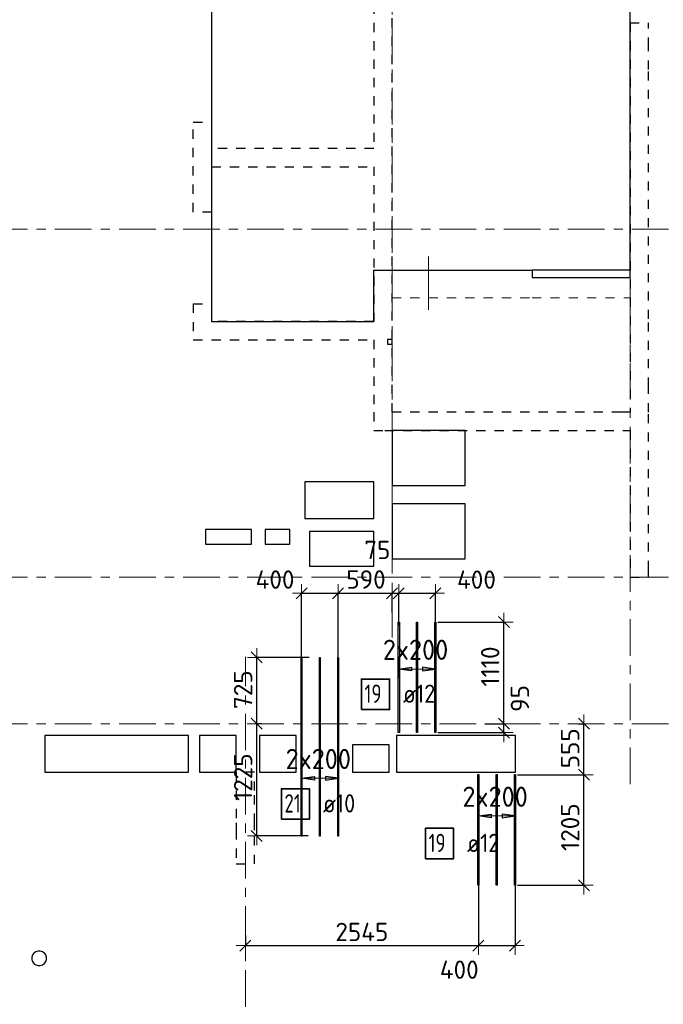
# Model space of a CAD drawing. Header units: metres. Extents: x -38 to 97, y -15 to 21.
# Tile 8 of 114: x 39 to 46, y 4 to 15. Entities that reach past the tile are written whole.
import ezdxf

# ---------------------------------------------------------------- set-up
doc = ezdxf.new("R2010")
doc.units = ezdxf.units.M
doc.header["$PDMODE"] = 65
for name, pattern in [('______11', [0.5, 0.4, -0.05, 0, -0.05]), ('______2', [0.0405, 0.03, -0.0105]), ('______3', [0.5, 0.4, -0.1]), ('______5', [1.1, 0.8, -0.1, 0.1, -0.1])]:
    doc.linetypes.add(name, pattern=pattern)
for name, color, linetype, lineweight in [('XR$2$Осевая линия (1)', 7, '______5', 13), ('XR$4$Балка (1)', 7, '______3', 13), ('XR$4$Перекрытие (1)', 7, 'Continuous', 35), ('XR$4$Размерная линия (1)', 7, 'Continuous', 13)]:
    doc.layers.add(name, color=color, linetype=linetype, lineweight=lineweight)
doc.layers.add('XR$4$Арм.стержн.Доп. Арм ниж.зоны У', color=7, linetype='Continuous', lineweight=35, true_color=0x1cff1c)
doc.layers.add('XR$6$Стена_ бетон несущ.', color=7, linetype='Continuous', lineweight=70, true_color=0xb4b496)
doc.styles.add('ISOCPEUR', font='txt')
doc.dimstyles.new('DIMSTYLE_3', dxfattribs={"dimtxt": 0.2, "dimasz": 0.2, "dimexe": 0, "dimexo": 0, "dimgap": 0.1, "dimtad": 2, "dimdec": 0, "dimlfac": 1000, "dimrnd": 5, "dimzin": 12, "dimdsep": 46, "dimtxsty": 'ISOCPEUR', "dimblk1": 'ALL_ML_STRICH', "dimblk2": 'ALL_ML_STRICH', "dimsah": 1, "dimcen": 0, "dimclrd": 7, "dimclre": 256, "dimclrt": 7, "dimadec": 0, "dimazin": 0, "dimtfac": 1, "dimtdec": 0, "dimtix": 1, "dimtmove": 2, "dimatfit": 3, "dimfxl": 0, "dimtzin": 0, "dimlwd": 0, "dimlwe": -3, "dimarcsym": 0})
doc.dimstyles.new('DIMSTYLE_33', dxfattribs={"dimtxt": 0.2, "dimasz": 0.2, "dimexe": 0, "dimexo": 0, "dimgap": 0.1, "dimtad": 2, "dimdec": 0, "dimlfac": 1000, "dimrnd": 5, "dimzin": 12, "dimdsep": 46, "dimtxsty": 'ISOCPEUR', "dimblk1": 'ALL_ML_STRICH', "dimblk2": 'ALL_ML_STRICH', "dimsah": 1, "dimcen": 0, "dimclrd": 7, "dimclre": 256, "dimclrt": 7, "dimadec": 0, "dimazin": 0, "dimtfac": 1, "dimtdec": 0, "dimtix": 1, "dimtmove": 2, "dimatfit": 3, "dimfxl": 0, "dimtvp": 1.2, "dimtzin": 0, "dimlwd": 0, "dimlwe": -3, "dimarcsym": 0})
doc.dimstyles.new('DIMSTYLE_34', dxfattribs={"dimtxt": 0.2, "dimasz": 0.2, "dimexe": 0, "dimexo": 0, "dimgap": 0.1, "dimtad": 0, "dimdec": 0, "dimlfac": 1000, "dimrnd": 5, "dimzin": 12, "dimdsep": 46, "dimtxsty": 'ISOCPEUR', "dimblk1": 'ALL_ML_STRICH', "dimblk2": 'ALL_ML_STRICH', "dimsah": 1, "dimcen": 0, "dimclrd": 7, "dimclre": 256, "dimclrt": 7, "dimadec": 0, "dimazin": 0, "dimtfac": 1, "dimtdec": 0, "dimtix": 1, "dimtmove": 2, "dimatfit": 3, "dimfxl": 0, "dimtvp": 1.2, "dimtzin": 0, "dimlwd": 0, "dimlwe": -3, "dimarcsym": 0})

# ---------------------------------------------------------------- blocks, each defined once
blk = doc.blocks.new('ALL_ML_STRICH')
at = {"color": 0, "linetype": 'ByBlock', "lineweight": -2}
for p, q in [((-1, 0), (0.5, 0)), ((-0.3, -0.3), (0.3, 0.3)), ((0, -0.5), (0, 0.5))]:
    blk.add_line(p, q, dxfattribs=at)
blk = doc.blocks.new('*D259')
at = {"layer": 'DEFPOINTS', "color": 7, "linetype": 'Continuous', "lineweight": 13, "transparency": 33554687}
for p in [(42.062, 8.825), (42.062, 8.075), (42.462, 8.044)]:
    blk.add_point(p, dxfattribs=at)
at = {"layer": 'XR$4$Размерная линия (1)', "color": 9, "linetype": 'Continuous', "lineweight": -2, "true_color": 0xc7c7c7, "transparency": 33554687}
for p, q in [((42.062, 8.095), (42.062, 8.825)), ((42.462, 8.064), (42.462, 8.825))]:
    blk.add_line(p, q, dxfattribs=at)
at = {"layer": 'XR$4$Размерная линия (1)', "color": 7, "linetype": 'Continuous', "lineweight": -2, "transparency": 33554687}
blk.add_line((42.062, 8.825), (42.462, 8.825), dxfattribs=at)
at = {"layer": 'XR$4$Размерная линия (1)', "color": 7, "linetype": 'Continuous', "lineweight": 13, "transparency": 33554687, "xscale": 0.2, "yscale": 0.2, "zscale": 0.2, "rotation": 180}
blk.add_blockref('ALL_ML_STRICH', (42.062, 8.825), dxfattribs=at)
at = {"layer": 'XR$4$Размерная линия (1)', "color": 7, "linetype": 'Continuous', "lineweight": 13, "transparency": 33554687, "xscale": 0.2, "yscale": 0.2, "zscale": 0.2}
blk.add_blockref('ALL_ML_STRICH', (42.462, 8.825), dxfattribs=at)
at = {"layer": 'XR$4$Размерная линия (1)', "color": 7, "linetype": 'Continuous', "lineweight": 13, "transparency": 33554687, "insert": (41.773, 8.974), "char_height": 0.2, "width": 0.6, "attachment_point": 5, "style": 'ISOCPEUR'}
blk.add_mtext('\\A1;{400}', dxfattribs=at)
blk = doc.blocks.new('*D260')
at = {"layer": 'DEFPOINTS', "color": 7, "linetype": 'Continuous', "lineweight": 13, "transparency": 33554687}
for p in [(42.462, 8.825), (43.05, 8.594), (42.462, 8.044)]:
    blk.add_point(p, dxfattribs=at)
at = {"layer": 'XR$4$Размерная линия (1)', "color": 9, "linetype": 'Continuous', "lineweight": -2, "true_color": 0xc7c7c7, "transparency": 33554687}
for p, q in [((42.462, 8.064), (42.462, 8.825)), ((43.05, 8.614), (43.05, 8.825))]:
    blk.add_line(p, q, dxfattribs=at)
at = {"layer": 'XR$4$Размерная линия (1)', "color": 7, "linetype": 'Continuous', "lineweight": -2, "transparency": 33554687}
blk.add_line((42.462, 8.825), (43.05, 8.825), dxfattribs=at)
at = {"layer": 'XR$4$Размерная линия (1)', "color": 7, "linetype": 'Continuous', "lineweight": 13, "transparency": 33554687, "xscale": 0.2, "yscale": 0.2, "zscale": 0.2, "rotation": 180}
blk.add_blockref('ALL_ML_STRICH', (42.462, 8.825), dxfattribs=at)
at = {"layer": 'XR$4$Размерная линия (1)', "color": 7, "linetype": 'Continuous', "lineweight": 13, "transparency": 33554687, "xscale": 0.2, "yscale": 0.2, "zscale": 0.2}
blk.add_blockref('ALL_ML_STRICH', (43.05, 8.825), dxfattribs=at)
at = {"layer": 'XR$4$Размерная линия (1)', "color": 7, "linetype": 'Continuous', "lineweight": 13, "transparency": 33554687, "insert": (42.766, 8.975), "char_height": 0.2, "width": 0.6, "attachment_point": 5, "style": 'ISOCPEUR'}
blk.add_mtext('\\A1;{590}', dxfattribs=at)
blk = doc.blocks.new('*D261')
at = {"layer": 'DEFPOINTS', "color": 7, "linetype": 'Continuous', "lineweight": 13, "transparency": 33554687}
for p in [(43.05, 8.825), (43.05, 8.594), (43.124, 8.454)]:
    blk.add_point(p, dxfattribs=at)
at = {"layer": 'XR$4$Размерная линия (1)', "color": 9, "linetype": 'Continuous', "lineweight": -2, "true_color": 0xc7c7c7, "transparency": 33554687}
for p, q in [((43.05, 8.614), (43.05, 8.825)), ((43.124, 8.474), (43.124, 8.825))]:
    blk.add_line(p, q, dxfattribs=at)
at = {"layer": 'XR$4$Размерная линия (1)', "color": 7, "linetype": 'Continuous', "lineweight": -2, "transparency": 33554687}
blk.add_line((43.05, 8.825), (43.124, 8.825), dxfattribs=at)
at = {"layer": 'XR$4$Размерная линия (1)', "color": 7, "linetype": 'Continuous', "lineweight": 13, "transparency": 33554687, "xscale": 0.2, "yscale": 0.2, "zscale": 0.2}
blk.add_blockref('ALL_ML_STRICH', (43.124, 8.825), dxfattribs=at)
at = {"layer": 'XR$4$Размерная линия (1)', "color": 7, "linetype": 'Continuous', "lineweight": 13, "transparency": 33554687, "xscale": 0.2, "yscale": 0.2, "zscale": 0.2, "rotation": 180}
blk.add_blockref('ALL_ML_STRICH', (43.05, 8.825), dxfattribs=at)
at = {"layer": 'XR$4$Размерная линия (1)', "color": 7, "linetype": 'Continuous', "lineweight": 13, "transparency": 33554687, "insert": (42.89, 9.297), "char_height": 0.2, "width": 0.4, "attachment_point": 5, "style": 'ISOCPEUR'}
blk.add_mtext('\\A1;{75}', dxfattribs=at)
blk = doc.blocks.new('*D262')
at = {"layer": 'DEFPOINTS', "color": 7, "linetype": 'Continuous', "lineweight": 13, "transparency": 33554687}
for p in [(43.124, 8.825), (43.124, 8.454), (43.524, 8.459)]:
    blk.add_point(p, dxfattribs=at)
at = {"layer": 'XR$4$Размерная линия (1)', "color": 9, "linetype": 'Continuous', "lineweight": -2, "true_color": 0xc7c7c7, "transparency": 33554687}
for p, q in [((43.124, 8.474), (43.124, 8.825)), ((43.524, 8.479), (43.524, 8.825))]:
    blk.add_line(p, q, dxfattribs=at)
at = {"layer": 'XR$4$Размерная линия (1)', "color": 7, "linetype": 'Continuous', "lineweight": -2, "transparency": 33554687}
blk.add_line((43.124, 8.825), (43.524, 8.825), dxfattribs=at)
at = {"layer": 'XR$4$Размерная линия (1)', "color": 7, "linetype": 'Continuous', "lineweight": 13, "transparency": 33554687, "xscale": 0.2, "yscale": 0.2, "zscale": 0.2, "rotation": 180}
blk.add_blockref('ALL_ML_STRICH', (43.124, 8.825), dxfattribs=at)
at = {"layer": 'XR$4$Размерная линия (1)', "color": 7, "linetype": 'Continuous', "lineweight": 13, "transparency": 33554687, "xscale": 0.2, "yscale": 0.2, "zscale": 0.2}
blk.add_blockref('ALL_ML_STRICH', (43.524, 8.825), dxfattribs=at)
at = {"layer": 'XR$4$Размерная линия (1)', "color": 7, "linetype": 'Continuous', "lineweight": 13, "transparency": 33554687, "insert": (43.972, 8.973), "char_height": 0.2, "width": 0.6, "attachment_point": 5, "style": 'ISOCPEUR'}
blk.add_mtext('\\A1;{400}', dxfattribs=at)
blk = doc.blocks.new('*D263')
at = {"layer": 'DEFPOINTS', "color": 7, "linetype": 'Continuous', "lineweight": 13, "transparency": 33554687}
for p in [(43.993, 5.716), (41.45, 5.108), (41.45, 4.978)]:
    blk.add_point(p, dxfattribs=at)
at = {"layer": 'XR$4$Размерная линия (1)', "color": 9, "linetype": 'Continuous', "lineweight": -2, "true_color": 0xc7c7c7, "transparency": 33554687}
for p, q in [((43.993, 5.696), (43.993, 4.978)), ((41.45, 5.088), (41.45, 4.978))]:
    blk.add_line(p, q, dxfattribs=at)
at = {"layer": 'XR$4$Размерная линия (1)', "color": 7, "linetype": 'Continuous', "lineweight": -2, "transparency": 33554687}
blk.add_line((41.45, 4.978), (43.993, 4.978), dxfattribs=at)
at = {"layer": 'XR$4$Размерная линия (1)', "color": 7, "linetype": 'Continuous', "lineweight": 13, "transparency": 33554687, "xscale": 0.2, "yscale": 0.2, "zscale": 0.2, "rotation": 180}
blk.add_blockref('ALL_ML_STRICH', (41.45, 4.978), dxfattribs=at)
at = {"layer": 'XR$4$Размерная линия (1)', "color": 7, "linetype": 'Continuous', "lineweight": 13, "transparency": 33554687, "xscale": 0.2, "yscale": 0.2, "zscale": 0.2}
blk.add_blockref('ALL_ML_STRICH', (43.993, 4.978), dxfattribs=at)
at = {"layer": 'XR$4$Размерная линия (1)', "color": 7, "linetype": 'Continuous', "lineweight": 13, "transparency": 33554687, "insert": (42.721, 5.128), "char_height": 0.2, "width": 0.8, "attachment_point": 5, "style": 'ISOCPEUR'}
blk.add_mtext('\\A1;{2545}', dxfattribs=at)
blk = doc.blocks.new('*D264')
at = {"layer": 'DEFPOINTS', "color": 7, "linetype": 'Continuous', "lineweight": 13, "transparency": 33554687}
for p in [(43.993, 5.716), (44.393, 5.708), (43.993, 4.978)]:
    blk.add_point(p, dxfattribs=at)
at = {"layer": 'XR$4$Размерная линия (1)', "color": 9, "linetype": 'Continuous', "lineweight": -2, "true_color": 0xc7c7c7, "transparency": 33554687}
for p, q in [((43.993, 5.696), (43.993, 4.978)), ((44.393, 5.688), (44.393, 4.978))]:
    blk.add_line(p, q, dxfattribs=at)
at = {"layer": 'XR$4$Размерная линия (1)', "color": 7, "linetype": 'Continuous', "lineweight": -2, "transparency": 33554687}
blk.add_line((43.993, 4.978), (44.393, 4.978), dxfattribs=at)
at = {"layer": 'XR$4$Размерная линия (1)', "color": 7, "linetype": 'Continuous', "lineweight": 13, "transparency": 33554687, "xscale": 0.2, "yscale": 0.2, "zscale": 0.2, "rotation": 180}
blk.add_blockref('ALL_ML_STRICH', (43.993, 4.978), dxfattribs=at)
at = {"layer": 'XR$4$Размерная линия (1)', "color": 7, "linetype": 'Continuous', "lineweight": 13, "transparency": 33554687, "xscale": 0.2, "yscale": 0.2, "zscale": 0.2}
blk.add_blockref('ALL_ML_STRICH', (44.393, 4.978), dxfattribs=at)
at = {"layer": 'XR$4$Размерная линия (1)', "color": 7, "linetype": 'Continuous', "lineweight": 13, "transparency": 33554687, "insert": (43.784, 4.716), "char_height": 0.2, "width": 0.6, "attachment_point": 5, "style": 'ISOCPEUR'}
blk.add_mtext('\\A1;{400}', dxfattribs=at)
blk = doc.blocks.new('*D277')
at = {"layer": 'DEFPOINTS', "color": 7, "linetype": 'Continuous', "lineweight": 13, "transparency": 33554687}
for p in [(44.399, 6.844), (44.399, 5.638), (45.145, 5.638)]:
    blk.add_point(p, dxfattribs=at)
at = {"layer": 'XR$4$Размерная линия (1)', "color": 9, "linetype": 'Continuous', "lineweight": -2, "true_color": 0xc7c7c7, "transparency": 33554687}
for p, q in [((44.419, 6.844), (45.145, 6.844)), ((44.419, 5.638), (45.145, 5.638))]:
    blk.add_line(p, q, dxfattribs=at)
at = {"layer": 'XR$4$Размерная линия (1)', "color": 7, "linetype": 'Continuous', "lineweight": -2, "transparency": 33554687}
blk.add_line((45.145, 5.638), (45.145, 6.844), dxfattribs=at)
at = {"layer": 'XR$4$Размерная линия (1)', "color": 7, "linetype": 'Continuous', "lineweight": 13, "transparency": 33554687, "xscale": 0.2, "yscale": 0.2, "zscale": 0.2}
for p, rotation in [((45.145, 6.844), 90), ((45.145, 5.638), 270)]:
    blk.add_blockref('ALL_ML_STRICH', p, dxfattribs=dict(at, rotation=rotation))
at = {"layer": 'XR$4$Размерная линия (1)', "color": 7, "linetype": 'Continuous', "lineweight": 13, "transparency": 33554687, "insert": (44.995, 6.271), "char_height": 0.2, "width": 0.8, "attachment_point": 5, "rotation": 90, "style": 'ISOCPEUR'}
blk.add_mtext('\\A1;{1205}', dxfattribs=at)
blk = doc.blocks.new('*D278')
at = {"layer": 'DEFPOINTS', "color": 7, "linetype": 'Continuous', "lineweight": 13, "transparency": 33554687}
for p in [(45.057, 7.4), (44.399, 6.844), (45.145, 6.844)]:
    blk.add_point(p, dxfattribs=at)
at = {"layer": 'XR$4$Размерная линия (1)', "color": 9, "linetype": 'Continuous', "lineweight": -2, "true_color": 0xc7c7c7, "transparency": 33554687}
for p, q in [((45.077, 7.4), (45.145, 7.4)), ((44.419, 6.844), (45.145, 6.844))]:
    blk.add_line(p, q, dxfattribs=at)
at = {"layer": 'XR$4$Размерная линия (1)', "color": 7, "linetype": 'Continuous', "lineweight": -2, "transparency": 33554687}
blk.add_line((45.145, 6.844), (45.145, 7.4), dxfattribs=at)
at = {"layer": 'XR$4$Размерная линия (1)', "color": 7, "linetype": 'Continuous', "lineweight": 13, "transparency": 33554687, "xscale": 0.2, "yscale": 0.2, "zscale": 0.2}
for p, rotation in [((45.145, 7.4), 90), ((45.145, 6.844), 270)]:
    blk.add_blockref('ALL_ML_STRICH', p, dxfattribs=dict(at, rotation=rotation))
at = {"layer": 'XR$4$Размерная линия (1)', "color": 7, "linetype": 'Continuous', "lineweight": 13, "transparency": 33554687, "insert": (44.995, 7.132), "char_height": 0.2, "width": 0.6, "attachment_point": 5, "rotation": 90, "style": 'ISOCPEUR'}
blk.add_mtext('\\A1;{555}', dxfattribs=at)
blk = doc.blocks.new('*D279')
at = {"layer": 'DEFPOINTS', "color": 7, "linetype": 'Continuous', "lineweight": 13, "transparency": 33554687}
for p in [(44.042, 7.4), (43.53, 7.304), (44.272, 7.304)]:
    blk.add_point(p, dxfattribs=at)
at = {"layer": 'XR$4$Размерная линия (1)', "color": 9, "linetype": 'Continuous', "lineweight": -2, "true_color": 0xc7c7c7, "transparency": 33554687}
for p, q in [((44.062, 7.4), (44.272, 7.4)), ((43.55, 7.304), (44.272, 7.304))]:
    blk.add_line(p, q, dxfattribs=at)
at = {"layer": 'XR$4$Размерная линия (1)', "color": 7, "linetype": 'Continuous', "lineweight": -2, "transparency": 33554687}
blk.add_line((44.272, 7.304), (44.272, 7.4), dxfattribs=at)
at = {"layer": 'XR$4$Размерная линия (1)', "color": 7, "linetype": 'Continuous', "lineweight": 13, "transparency": 33554687, "xscale": 0.2, "yscale": 0.2, "zscale": 0.2}
for p, rotation in [((44.272, 7.304), 270), ((44.272, 7.4), 90)]:
    blk.add_blockref('ALL_ML_STRICH', p, dxfattribs=dict(at, rotation=rotation))
at = {"layer": 'XR$4$Размерная линия (1)', "color": 7, "linetype": 'Continuous', "lineweight": 13, "transparency": 33554687, "insert": (44.446, 7.676), "char_height": 0.2, "width": 0.4, "attachment_point": 5, "rotation": 90, "style": 'ISOCPEUR'}
blk.add_mtext('\\A1;{95}', dxfattribs=at)
blk = doc.blocks.new('*D280')
at = {"layer": 'DEFPOINTS', "color": 7, "linetype": 'Continuous', "lineweight": 13, "transparency": 33554687}
for p in [(43.53, 8.51), (44.042, 7.4), (44.272, 7.4)]:
    blk.add_point(p, dxfattribs=at)
at = {"layer": 'XR$4$Размерная линия (1)', "color": 9, "linetype": 'Continuous', "lineweight": -2, "true_color": 0xc7c7c7, "transparency": 33554687}
for p, q in [((43.55, 8.51), (44.272, 8.51)), ((44.062, 7.4), (44.272, 7.4))]:
    blk.add_line(p, q, dxfattribs=at)
at = {"layer": 'XR$4$Размерная линия (1)', "color": 7, "linetype": 'Continuous', "lineweight": -2, "transparency": 33554687}
blk.add_line((44.272, 7.4), (44.272, 8.51), dxfattribs=at)
at = {"layer": 'XR$4$Размерная линия (1)', "color": 7, "linetype": 'Continuous', "lineweight": 13, "transparency": 33554687, "xscale": 0.2, "yscale": 0.2, "zscale": 0.2}
for p, rotation in [((44.272, 8.51), 90), ((44.272, 7.4), 270)]:
    blk.add_blockref('ALL_ML_STRICH', p, dxfattribs=dict(at, rotation=rotation))
at = {"layer": 'XR$4$Размерная линия (1)', "color": 7, "linetype": 'Continuous', "lineweight": 13, "transparency": 33554687, "insert": (44.122, 8.025), "char_height": 0.2, "width": 0.8, "attachment_point": 5, "rotation": 90, "style": 'ISOCPEUR'}
blk.add_mtext('\\A1;{1110}', dxfattribs=at)
blk = doc.blocks.new('*D291')
at = {"layer": 'DEFPOINTS', "color": 7, "linetype": 'Continuous', "lineweight": 13, "transparency": 33554687}
for p in [(41.645, 7.4), (41.574, 6.175), (42.156, 6.175)]:
    blk.add_point(p, dxfattribs=at)
at = {"layer": 'XR$4$Размерная линия (1)', "color": 9, "linetype": 'Continuous', "lineweight": -2, "true_color": 0xc7c7c7, "transparency": 33554687}
for p, q in [((41.625, 7.4), (41.574, 7.4)), ((42.136, 6.175), (41.574, 6.175))]:
    blk.add_line(p, q, dxfattribs=at)
at = {"layer": 'XR$4$Размерная линия (1)', "color": 7, "linetype": 'Continuous', "lineweight": -2, "transparency": 33554687}
blk.add_line((41.574, 6.175), (41.574, 7.4), dxfattribs=at)
at = {"layer": 'XR$4$Размерная линия (1)', "color": 7, "linetype": 'Continuous', "lineweight": 13, "transparency": 33554687, "xscale": 0.2, "yscale": 0.2, "zscale": 0.2}
for p, rotation in [((41.574, 7.4), 90), ((41.574, 6.175), 270)]:
    blk.add_blockref('ALL_ML_STRICH', p, dxfattribs=dict(at, rotation=rotation))
at = {"layer": 'XR$4$Размерная линия (1)', "color": 7, "linetype": 'Continuous', "lineweight": 13, "transparency": 33554687, "insert": (41.424, 6.817), "char_height": 0.2, "width": 0.8, "attachment_point": 5, "rotation": 90, "style": 'ISOCPEUR'}
blk.add_mtext('\\A1;{1225}', dxfattribs=at)
blk = doc.blocks.new('*D292')
at = {"layer": 'DEFPOINTS', "color": 7, "linetype": 'Continuous', "lineweight": 13, "transparency": 33554687}
for p in [(42.164, 8.125), (41.574, 7.4), (41.645, 7.4)]:
    blk.add_point(p, dxfattribs=at)
at = {"layer": 'XR$4$Размерная линия (1)', "color": 9, "linetype": 'Continuous', "lineweight": -2, "true_color": 0xc7c7c7, "transparency": 33554687}
for p, q in [((42.144, 8.125), (41.574, 8.125)), ((41.625, 7.4), (41.574, 7.4))]:
    blk.add_line(p, q, dxfattribs=at)
at = {"layer": 'XR$4$Размерная линия (1)', "color": 7, "linetype": 'Continuous', "lineweight": -2, "transparency": 33554687}
blk.add_line((41.574, 7.4), (41.574, 8.125), dxfattribs=at)
at = {"layer": 'XR$4$Размерная линия (1)', "color": 7, "linetype": 'Continuous', "lineweight": 13, "transparency": 33554687, "xscale": 0.2, "yscale": 0.2, "zscale": 0.2}
for p, rotation in [((41.574, 8.125), 90), ((41.574, 7.4), 270)]:
    blk.add_blockref('ALL_ML_STRICH', p, dxfattribs=dict(at, rotation=rotation))
at = {"layer": 'XR$4$Размерная линия (1)', "color": 7, "linetype": 'Continuous', "lineweight": 13, "transparency": 33554687, "insert": (41.424, 7.772), "char_height": 0.2, "width": 0.6, "attachment_point": 5, "rotation": 90, "style": 'ISOCPEUR'}
blk.add_mtext('\\A1;{725}', dxfattribs=at)

msp = doc.modelspace()

# ---------------------------------------------------------------- linework, layer by layer
at = {"color": 52, "linetype": 'Continuous', "lineweight": 13, "transparency": 33554687}
msp.add_line((43.4499, 12.4994), (43.4499, 11.9194), dxfattribs=at)
at = {"layer": 'XR$2$Осевая линия (1)', "color": 253, "linetype": '______11', "lineweight": 13, "true_color": 0xa0a0a0, "transparency": 33554687}
for p, q in [((43.05, 8.34), (43.05, 19.78)), ((45.65, 6.74), (45.65, 19.78)), ((-2.63, 12.8), (62.6, 12.8)), ((-2.63, 9), (62.6, 9)), ((41.45, -3.39), (41.45, 8.13)), ((-2.63, 7.4), (62.6, 7.4))]:
    msp.add_line(p, q, dxfattribs=at)
at = {"layer": 'XR$4$Арм.стержн.Доп. Арм ниж.зоны У', "color": 253, "linetype": 'Continuous', "lineweight": -3, "true_color": 0xa0a0a0, "transparency": 33554687}
for p, q in [((43.1241, 7.9973), (43.1241, 8.0973)), ((43.5241, 7.9973), (43.5241, 8.0973)), ((43.1241, 7.9973), (43.1241, 7.8973)), ((43.5241, 7.9973), (43.5241, 7.8973)), ((42.0621, 6.8057), (42.0621, 6.9057)), ((42.4621, 6.8057), (42.4621, 6.9057)), ((42.0621, 6.8057), (42.0621, 6.7057)), ((42.4621, 6.8057), (42.4621, 6.7057)), ((43.9928, 6.3935), (43.9928, 6.4935)), ((44.3928, 6.3935), (44.3928, 6.4935)), ((43.9928, 6.3935), (43.9928, 6.2935)), ((44.3928, 6.3935), (44.3928, 6.2935))]:
    msp.add_line(p, q, dxfattribs=at)
at = {"layer": 'XR$4$Арм.стержн.Доп. Арм ниж.зоны У', "color": 7, "linetype": 'Continuous', "lineweight": 25, "transparency": 33554687}
for p, q in [((43.1241, 7.9973), (43.2641, 8.0173)), ((43.2641, 7.9773), (43.1241, 7.9973)), ((43.2641, 8.0173), (43.2641, 7.9773)), ((43.5241, 7.9973), (43.3841, 8.0173)), ((43.3841, 8.0173), (43.3841, 7.9773)), ((43.3841, 7.9773), (43.5241, 7.9973)), ((42.0621, 6.8057), (42.2021, 6.8257)), ((42.2021, 6.7857), (42.0621, 6.8057)), ((42.2021, 6.8257), (42.2021, 6.7857)), ((42.4621, 6.8057), (42.3221, 6.8257)), ((42.3221, 6.8257), (42.3221, 6.7857)), ((42.3221, 6.7857), (42.4621, 6.8057)), ((43.9928, 6.3935), (44.1328, 6.4135)), ((44.1328, 6.3735), (43.9928, 6.3935)), ((44.1328, 6.4135), (44.1328, 6.3735)), ((44.3928, 6.3935), (44.2528, 6.4135)), ((44.2528, 6.4135), (44.2528, 6.3735)), ((44.2528, 6.3735), (44.3928, 6.3935))]:
    msp.add_line(p, q, dxfattribs=at)
at = {"layer": 'XR$4$Арм.стержн.Доп. Арм ниж.зоны У', "color": 7, "linetype": 'Continuous', "lineweight": 13, "transparency": 33554687}
for p, q in [((43.1241, 7.9973), (43.1241, 7.9973)), ((43.1241, 7.9973), (43.5241, 7.9973)), ((43.5241, 7.9973), (43.5241, 7.9973)), ((42.0621, 6.8057), (42.0621, 6.8057)), ((42.0621, 6.8057), (42.4621, 6.8057)), ((42.4621, 6.8057), (42.4621, 6.8057)), ((43.9928, 6.3935), (43.9928, 6.3935)), ((43.9928, 6.3935), (44.3928, 6.3935)), ((44.3928, 6.3935), (44.3928, 6.3935))]:
    msp.add_line(p, q, dxfattribs=at)
at = {"layer": 'XR$4$Арм.стержн.Доп. Арм ниж.зоны У', "color": 34, "linetype": 'Continuous', "lineweight": 25, "transparency": 33554687}
for points in [[(43.1181, 7.3037), (43.1181, 8.5097), (43.1301, 8.5097), (43.1301, 7.3037), (43.1181, 7.3037)], [(43.3181, 7.3037), (43.3181, 8.5097), (43.3301, 8.5097), (43.3301, 7.3037), (43.3181, 7.3037)], [(43.5181, 7.3037), (43.5181, 8.5097), (43.5301, 8.5097), (43.5301, 7.3037), (43.5181, 7.3037)], [(43.9988, 6.8444), (43.9988, 5.6384), (43.9868, 5.6384), (43.9868, 6.8444), (43.9988, 6.8444)], [(44.1988, 6.8444), (44.1988, 5.6384), (44.1868, 5.6384), (44.1868, 6.8444), (44.1988, 6.8444)], [(44.3988, 6.8444), (44.3988, 5.6384), (44.3868, 5.6384), (44.3868, 6.8444), (44.3988, 6.8444)]]:
    msp.add_lwpolyline(points, dxfattribs=at)
at = {"layer": 'XR$4$Арм.стержн.Доп. Арм ниж.зоны У', "color": 4, "linetype": 'Continuous', "lineweight": 25, "transparency": 33554687}
for points in [[(42.0571, 6.1749), (42.0571, 8.1249), (42.0671, 8.1249), (42.0671, 6.1749), (42.0571, 6.1749)], [(42.2571, 6.1749), (42.2571, 8.1249), (42.2671, 8.1249), (42.2671, 6.1749), (42.2571, 6.1749)], [(42.4571, 6.1749), (42.4571, 8.1249), (42.4671, 8.1249), (42.4671, 6.1749), (42.4571, 6.1749)]]:
    msp.add_lwpolyline(points, dxfattribs=at)
at = {"layer": 'XR$4$Арм.стержн.Доп. Арм ниж.зоны У', "color": 7, "linetype": 'Continuous', "lineweight": 35, "transparency": 33554687}
for points in [[(42.7167, 7.5551), (43.0234, 7.5551), (43.0234, 7.8885), (42.7167, 7.8885), (42.7167, 7.5551)], [(41.8425, 6.3578), (42.1492, 6.3578), (42.1492, 6.6912), (41.8425, 6.6912), (41.8425, 6.3578)], [(43.4161, 5.9259), (43.7227, 5.9259), (43.7227, 6.2592), (43.4161, 6.2592), (43.4161, 5.9259)]]:
    msp.add_lwpolyline(points, dxfattribs=at)
at = {"layer": 'XR$4$Балка (1)', "color": 7, "linetype": '______2', "lineweight": 18, "transparency": 33554687}
for p, q in [((43.05, 12.3502), (43.05, 12.0502)), ((45.65, 12.0502), (45.65, 12.2702)), ((43.05, 12.0502), (44.58, 12.0502)), ((44.58, 12.0502), (45.65, 12.0502))]:
    msp.add_line(p, q, dxfattribs=at)
at = {"layer": 'XR$4$Перекрытие (1)', "color": 7, "linetype": 'Continuous', "lineweight": 25, "transparency": 33554687}
for p, q in [((41.0797, 16.6502), (41.0797, 11.7903)), ((45.65, 12.2702), (45.65, 16.6502)), ((42.85, 11.7903), (42.85, 12.3502)), ((42.85, 12.3502), (44.58, 12.3502)), ((44.58, 12.3502), (44.58, 12.2702)), ((45.65, 12.3502), (44.58, 12.3502)), ((44.58, 12.2702), (45.65, 12.2702)), ((41.0797, 11.7903), (42.85, 11.7903)), ((43, 11.5937), (43, 11.5437)), ((43.05, 11.5937), (43, 11.5937)), ((43, 11.5437), (43.05, 11.5437)), ((43.05, 11.5437), (43.05, 11.5937)), ((43.05, 10.6006), (43.05, 10.0006)), ((43.85, 10.6006), (43.05, 10.6006)), ((43.85, 10.0006), (43.85, 10.6006)), ((42.1, 10.0398), (42.1, 9.6398)), ((42.85, 10.0398), (42.1, 10.0398)), ((42.85, 9.6398), (42.85, 10.0398)), ((43.05, 10.0006), (43.85, 10.0006)), ((43.05, 9.8018), (43.05, 9.2018)), ((43.85, 9.8018), (43.05, 9.8018)), ((43.85, 9.2018), (43.85, 9.8018)), ((42.1, 9.6398), (42.85, 9.6398)), ((41.0154, 9.5195), (41.0154, 9.3595)), ((41.5154, 9.5195), (41.0154, 9.5195)), ((41.5154, 9.3595), (41.5154, 9.5195)), ((41.6656, 9.5195), (41.6656, 9.3595)), ((41.9356, 9.5195), (41.6656, 9.5195)), ((41.9356, 9.3595), (41.9356, 9.5195)), ((42.1506, 9.4995), (42.1506, 9.1195)), ((42.8506, 9.4995), (42.1506, 9.4995)), ((42.8506, 9.1195), (42.8506, 9.4995)), ((41.0154, 9.3595), (41.5154, 9.3595)), ((41.6656, 9.3595), (41.9356, 9.3595)), ((43.05, 9.2018), (43.85, 9.2018)), ((42.1506, 9.1195), (42.8506, 9.1195)), ((39.26, 7.2702), (39.26, 6.8702)), ((40.83, 7.2702), (39.26, 7.2702)), ((40.83, 6.8702), (40.83, 7.2702)), ((40.9501, 7.2702), (40.9501, 6.8702)), ((41.3501, 7.2702), (40.9501, 7.2702)), ((41.3501, 6.8702), (41.3501, 7.2702)), ((41.6039, 7.2702), (41.6039, 6.8702)), ((42.0039, 7.2702), (41.6039, 7.2702)), ((42.0039, 6.8702), (42.0039, 7.2702)), ((43.1, 7.2702), (43.1, 6.8702)), ((44.4, 7.2702), (43.1, 7.2702)), ((44.4, 6.8702), (44.4, 7.2702)), ((42.62, 7.1702), (42.62, 6.8702)), ((43.02, 7.1702), (42.62, 7.1702)), ((43.02, 6.8702), (43.02, 7.1702)), ((39.26, 6.8702), (40.83, 6.8702)), ((40.9501, 6.8702), (41.3501, 6.8702)), ((41.6039, 6.8702), (42.0039, 6.8702)), ((42.62, 6.8702), (43.02, 6.8702)), ((43.1, 6.8702), (44.4, 6.8702)), ((39.1262, 4.8766), (39.1184, 4.8526)), ((39.1184, 4.8526), (39.1184, 4.8273)), ((39.141, 4.897), (39.1262, 4.8766)), ((39.1614, 4.9118), (39.141, 4.897)), ((39.1854, 4.9196), (39.1614, 4.9118)), ((39.2106, 4.9196), (39.1854, 4.9196)), ((39.2346, 4.9118), (39.2106, 4.9196)), ((39.2551, 4.897), (39.2346, 4.9118)), ((39.2699, 4.8766), (39.2551, 4.897)), ((39.2777, 4.8526), (39.2699, 4.8766)), ((39.2777, 4.8273), (39.2777, 4.8526)), ((39.1184, 4.8273), (39.1262, 4.8033)), ((39.1262, 4.8033), (39.141, 4.7829)), ((39.141, 4.7829), (39.1614, 4.7681)), ((39.1614, 4.7681), (39.1854, 4.7603)), ((39.1854, 4.7603), (39.2106, 4.7603)), ((39.2106, 4.7603), (39.2346, 4.7681)), ((39.2346, 4.7681), (39.2551, 4.7829)), ((39.2551, 4.7829), (39.2699, 4.8033)), ((39.2699, 4.8033), (39.2777, 4.8273))]:
    msp.add_line(p, q, dxfattribs=at)
at = {"layer": 'XR$6$Стена_ бетон несущ.', "color": 253, "linetype": '______2', "lineweight": -3, "true_color": 0xa0a0a0, "transparency": 33554687}
for p, q in [((42.85, 16.45), (42.85, 13.68)), ((43.05, 10.8), (43.05, 16.119)), ((45.65, 15.05), (45.85, 15.05)), ((45.65, 15.05), (45.65, 10.8)), ((45.85, 14.79), (45.85, 15.05)), ((45.85, 14.54), (45.85, 14.79)), ((45.85, 12.0195), (45.85, 14.54)), ((40.8797, 13.965), (41.0797, 13.965)), ((40.8797, 12.985), (40.8797, 13.965)), ((41.0797, 13.965), (41.0797, 13.68)), ((42.85, 13.68), (41.0797, 13.68)), ((41.0797, 13.48), (42.85, 13.48)), ((41.0797, 13.48), (41.0797, 12.985)), ((42.85, 13.48), (42.85, 11.79)), ((41.0797, 12.985), (40.8797, 12.985)), ((40.8797, 11.985), (41.0797, 11.985)), ((40.8797, 11.985), (40.8797, 11.59)), ((41.0797, 11.985), (41.0797, 11.79)), ((45.85, 11.8195), (45.85, 12.0195)), ((42.85, 11.79), (41.0797, 11.79)), ((45.85, 11.28), (45.85, 11.8195)), ((40.8797, 11.59), (42.85, 11.59)), ((42.85, 11.59), (42.85, 10.8)), ((45.85, 11.08), (45.85, 11.28)), ((45.85, 10.8), (45.85, 11.08)), ((42.85, 10.8), (42.85, 10.6)), ((45.55, 10.8), (43.05, 10.8)), ((45.65, 10.8), (45.55, 10.8)), ((45.85, 9.08), (45.85, 10.8)), ((42.85, 10.6), (42.97, 10.6)), ((42.97, 10.6), (45.65, 10.6)), ((45.65, 10.6), (45.65, 9)), ((45.85, 9), (45.85, 9.08)), ((45.65, 9), (45.85, 9)), ((41.55, 6.87), (41.35, 6.87)), ((41.35, 6.87), (41.35, 6.67)), ((41.55, 6.67), (41.55, 6.87)), ((41.35, 6.67), (41.35, 6.3176)), ((41.55, 6.3194), (41.55, 6.67)), ((41.35, 6.3176), (41.35, 6.2376)), ((41.35, 6.2376), (41.35, 5.87)), ((41.55, 6.2394), (41.55, 6.3194)), ((41.55, 5.87), (41.55, 6.2394)), ((41.35, 5.87), (41.55, 5.87))]:
    msp.add_line(p, q, dxfattribs=at)

# ---------------------------------------------------------------- texts
at = {"layer": 'XR$4$Арм.стержн.Доп. Арм ниж.зоны У', "color": 7, "linetype": 'Continuous', "lineweight": 13, "transparency": 33554687, "char_height": 0.22, "width": 0.873359, "attachment_point": 7, "style": 'ISOCPEUR'}
for insert in [(42.9501, 8.0973), (41.8881, 6.9057), (43.8188, 6.4935)]:
    msp.add_mtext('\\W0.95;2x200', dxfattribs=dict(at, insert=insert))
at = {"layer": 'XR$4$Арм.стержн.Доп. Арм ниж.зоны У', "color": 7, "linetype": 'Continuous', "lineweight": 25, "transparency": 33554687, "char_height": 0.2, "attachment_point": 7, "style": 'ISOCPEUR'}
for s, insert, width in [('\\W0.75;19', (42.75, 7.6285), 0.314854), ('\\W0.89; ø12 ', (43.0567, 7.6285), 0.749105), ('\\W0.75;21', (41.8758, 6.4312), 0.314854), ('\\W0.89; ø10 ', (42.1825, 6.4312), 0.749105), ('\\W0.75;19', (43.4494, 5.9992), 0.314854), ('\\W0.89; ø12 ', (43.7561, 5.9992), 0.749105)]:
    msp.add_mtext(s, dxfattribs=dict(at, insert=insert, width=width))

# ---------------------------------------------------------------- dimensions: what is measured, and where the dimension line sits
at = {"layer": 'XR$4$Размерная линия (1)', "color": 7, "linetype": 'Continuous', "lineweight": 13, "transparency": 33554687}
for base, p1, p2, dimstyle, picture, middle in [((43.1241, 8.8249), (43.05, 8.6142), (43.1241, 8.474), 'DIMSTYLE_33', '*D261', (42.8901, 9.2974)), ((42.4621, 8.8249), (42.0621, 8.0952), (42.4621, 8.064), 'DIMSTYLE_33', '*D259', (41.7727, 8.9743)), ((43.05, 8.8249), (42.4621, 8.064), (43.05, 8.6142), 'DIMSTYLE_3', '*D260', (42.766, 8.9749)), ((43.5241, 8.8249), (43.1241, 8.474), (43.5241, 8.4792), 'DIMSTYLE_33', '*D262', (43.9722, 8.9728)), ((43.9928, 4.9784), (41.45, 5.0882), (43.9928, 5.6964), 'DIMSTYLE_3', '*D263', (42.7214, 5.1284)), ((44.3928, 4.9784), (43.9928, 5.6964), (44.3928, 5.6883), 'DIMSTYLE_34', '*D264', (43.7836, 4.7163))]:
    dim = msp.add_linear_dim(base=base, p1=p1, p2=p2, dimstyle=dimstyle, override={"dimpost": '<>', "dimclrd": 7, "dimclre": 9, "dimclrt": 7, "dimlwd": 0, "dimlwe": 65533}, dxfattribs=at)
    dim.commit()
    dim.dimension.update_dxf_attribs({"geometry": picture, "text_midpoint": middle, "dimtype": 160})
for base, p1, p2, dimstyle, picture, middle in [((44.2722, 8.5097), (44.0621, 7.4), (43.5501, 8.5097), 'DIMSTYLE_3', '*D280', (44.1222, 8.0248)), ((41.574, 8.1249), (41.6249, 7.4), (42.1439, 8.1249), 'DIMSTYLE_3', '*D292', (41.424, 7.7724)), ((44.2722, 7.4), (43.5501, 7.3037), (44.0621, 7.4), 'DIMSTYLE_34', '*D279', (44.4463, 7.6763)), ((41.574, 7.4), (42.1358, 6.1749), (41.6249, 7.4), 'DIMSTYLE_3', '*D291', (41.424, 6.8174)), ((45.1448, 7.4), (44.4188, 6.8444), (45.0772, 7.4), 'DIMSTYLE_33', '*D278', (44.9948, 7.1322)), ((45.1448, 6.8444), (44.4188, 5.6384), (44.4188, 6.8444), 'DIMSTYLE_3', '*D277', (44.9948, 6.2714))]:
    dim = msp.add_linear_dim(base=base, p1=p1, p2=p2, angle=90, dimstyle=dimstyle, override={"dimpost": '<>', "dimclrd": 7, "dimclre": 9, "dimclrt": 7, "dimlwd": 0, "dimlwe": 65533}, dxfattribs=at)
    dim.commit()
    dim.dimension.update_dxf_attribs({"geometry": picture, "text_midpoint": middle, "dimtype": 160})

doc.saveas('drawing.dxf')
